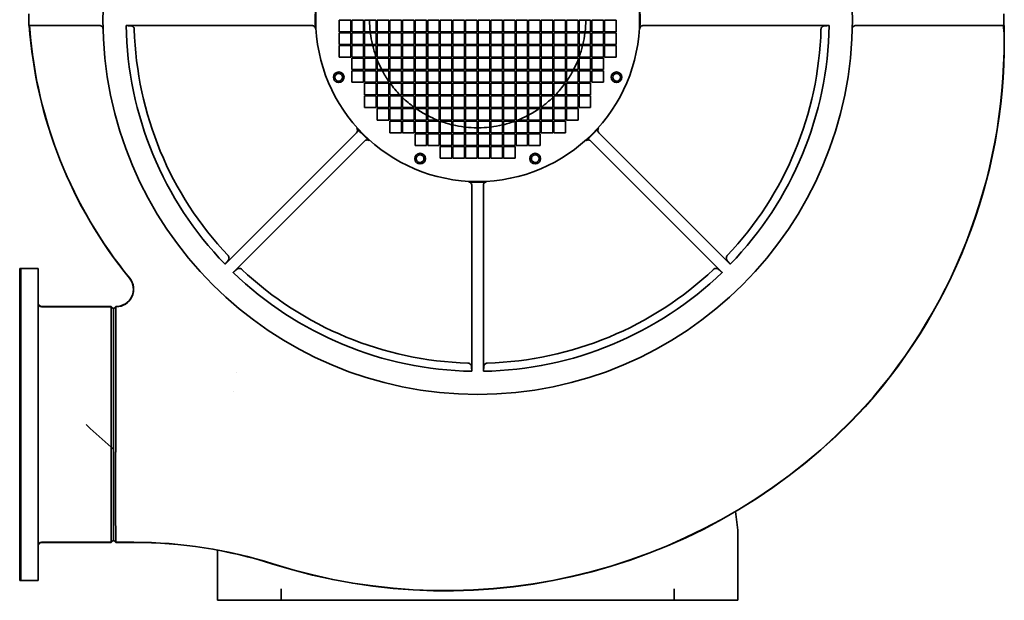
# Model space of a CAD drawing. Header units: millimetres. Extents: x 414 to 1266, y 133 to 1055.
# Tile 1 of 2: x 414 to 1266, y 133 to 635. Entities that reach past the tile are written whole.
import ezdxf

# ---------------------------------------------------------------- set-up
doc = ezdxf.new("R2010")
doc.units = ezdxf.units.MM
doc.header["$LTSCALE"] = 4
doc.layers.add('Krawędzie widoczne(ISO)', color=7, linetype='Continuous', lineweight=35, true_color=0x262659)

msp = doc.modelspace()

# ---------------------------------------------------------------- linework, layer by layer
at = {"layer": 'Krawędzie widoczne(ISO)'}
for p, q in [((422.3, 629.82), (422.3, 639.82)), ((1265.3, 639.82), (1265.3, 629.82)), ((690.6, 634.32), (700.6, 634.32)), ((690.6, 624.32), (690.6, 634.32)), ((700.6, 634.32), (700.6, 624.32)), ((701.6, 624.32), (701.6, 634.32)), ((701.6, 634.32), (711.6, 634.32)), ((711.6, 634.32), (711.6, 624.32)), ((712.6, 624.32), (712.6, 634.32)), ((712.6, 634.32), (722.6, 634.32)), ((722.6, 634.32), (722.6, 624.32)), ((723.5, 634.32), (733.5, 634.32)), ((723.5, 624.32), (723.5, 634.32)), ((733.5, 634.32), (733.5, 624.32)), ((734.4, 634.32), (744.4, 634.32)), ((734.4, 624.32), (734.4, 634.32)), ((744.4, 634.32), (744.4, 624.32)), ((745.3, 634.32), (755.3, 634.32)), ((745.3, 624.32), (745.3, 634.32)), ((755.3, 634.32), (755.3, 624.32)), ((756.2, 624.32), (756.2, 634.32)), ((756.2, 634.32), (766.2, 634.32)), ((766.2, 634.32), (766.2, 624.32)), ((767.1, 634.32), (777.1, 634.32)), ((767.1, 624.32), (767.1, 634.32)), ((777.1, 634.32), (777.1, 624.32)), ((778, 624.32), (778, 634.32)), ((778, 634.32), (788, 634.32)), ((788, 634.32), (788, 624.32)), ((788.9, 634.32), (798.9, 634.32)), ((788.9, 624.32), (788.9, 634.32)), ((798.9, 634.32), (798.9, 624.32)), ((799.8, 634.32), (809.8, 634.32)), ((799.8, 624.32), (799.8, 634.32)), ((809.8, 634.32), (809.8, 624.32)), ((810.8, 624.32), (810.8, 634.32)), ((810.8, 634.32), (820.8, 634.32)), ((820.8, 634.32), (820.8, 624.32)), ((821.7, 624.32), (821.7, 634.32)), ((821.7, 634.32), (831.7, 634.32)), ((831.7, 634.32), (831.7, 624.32)), ((832.6, 624.32), (832.6, 634.32)), ((832.6, 634.32), (842.6, 634.32)), ((842.6, 634.32), (842.6, 624.32)), ((843.5, 624.32), (843.5, 634.32)), ((843.5, 634.32), (853.5, 634.32)), ((853.5, 634.32), (853.5, 624.32)), ((854.4, 624.32), (854.4, 634.32)), ((854.4, 634.32), (864.4, 634.32)), ((864.4, 634.32), (864.4, 624.32)), ((865.3, 624.32), (865.3, 634.32)), ((865.3, 634.32), (875.3, 634.32)), ((875.3, 634.32), (875.3, 624.32)), ((876.2, 624.32), (876.2, 634.32)), ((876.2, 634.32), (886.2, 634.32)), ((886.2, 634.32), (886.2, 624.32)), ((887.1, 624.32), (887.1, 634.32)), ((887.1, 634.32), (897.1, 634.32)), ((897.1, 634.32), (897.1, 624.32)), ((898, 624.32), (898, 634.32)), ((898, 634.32), (908, 634.32)), ((908, 634.32), (908, 624.32)), ((909, 624.32), (909, 634.32)), ((909, 634.32), (919, 634.32)), ((919, 634.32), (919, 624.32)), ((920, 624.32), (920, 634.32)), ((920, 634.32), (930, 634.32)), ((930, 634.32), (930, 624.32)), ((422.3, 629.82), (425.12, 629.82)), ((447.11, 629.82), (425.12, 629.82)), ((447.11, 629.82), (483.4, 629.82)), ((506.35, 629.82), (666.97, 629.82)), ((700.6, 624.32), (690.6, 624.32)), ((690.6, 623.42), (700.6, 623.42)), ((690.6, 613.42), (690.6, 623.42)), ((700.6, 623.42), (700.6, 613.42)), ((711.6, 624.32), (701.6, 624.32)), ((701.6, 613.42), (701.6, 623.42)), ((701.6, 623.42), (711.6, 623.42)), ((711.6, 623.42), (711.6, 613.42)), ((722.6, 624.32), (712.6, 624.32)), ((712.6, 613.42), (712.6, 623.42)), ((712.6, 623.42), (722.6, 623.42)), ((722.6, 623.42), (722.6, 613.42)), ((733.5, 624.32), (723.5, 624.32)), ((723.5, 623.42), (733.5, 623.42)), ((723.5, 613.42), (723.5, 623.42)), ((733.5, 623.42), (733.5, 613.42)), ((744.4, 624.32), (734.4, 624.32)), ((734.4, 613.42), (734.4, 623.42)), ((734.4, 623.42), (744.4, 623.42)), ((744.4, 623.42), (744.4, 613.42)), ((755.3, 624.32), (745.3, 624.32)), ((745.3, 623.42), (755.3, 623.42)), ((745.3, 613.42), (745.3, 623.42)), ((755.3, 623.42), (755.3, 613.42)), ((766.2, 624.32), (756.2, 624.32)), ((756.2, 623.42), (766.2, 623.42)), ((756.2, 613.42), (756.2, 623.42)), ((766.2, 623.42), (766.2, 613.42)), ((777.1, 624.32), (767.1, 624.32)), ((767.1, 623.42), (777.1, 623.42)), ((767.1, 613.42), (767.1, 623.42)), ((777.1, 623.42), (777.1, 613.42)), ((788, 624.32), (778, 624.32)), ((778, 613.42), (778, 623.42)), ((778, 623.42), (788, 623.42)), ((788, 623.42), (788, 613.42)), ((798.9, 624.32), (788.9, 624.32)), ((788.9, 623.42), (798.9, 623.42)), ((788.9, 613.42), (788.9, 623.42)), ((798.9, 623.42), (798.9, 613.42)), ((809.8, 624.32), (799.8, 624.32)), ((799.8, 623.42), (809.8, 623.42)), ((799.8, 613.42), (799.8, 623.42)), ((809.8, 623.42), (809.8, 613.42)), ((820.8, 624.32), (810.8, 624.32)), ((810.8, 613.42), (810.8, 623.42)), ((810.8, 623.42), (820.8, 623.42)), ((820.8, 623.42), (820.8, 613.42)), ((831.7, 624.32), (821.7, 624.32)), ((821.7, 613.42), (821.7, 623.42)), ((821.7, 623.42), (831.7, 623.42)), ((831.7, 623.42), (831.7, 613.42)), ((842.6, 624.32), (832.6, 624.32)), ((832.6, 613.42), (832.6, 623.42)), ((832.6, 623.42), (842.6, 623.42)), ((842.6, 623.42), (842.6, 613.42)), ((853.5, 624.32), (843.5, 624.32)), ((843.5, 613.42), (843.5, 623.42)), ((843.5, 623.42), (853.5, 623.42)), ((853.5, 623.42), (853.5, 613.42)), ((864.4, 624.32), (854.4, 624.32)), ((854.4, 613.42), (854.4, 623.42)), ((854.4, 623.42), (864.4, 623.42)), ((864.4, 623.42), (864.4, 613.42)), ((875.3, 624.32), (865.3, 624.32)), ((865.3, 613.42), (865.3, 623.42)), ((865.3, 623.42), (875.3, 623.42)), ((875.3, 623.42), (875.3, 613.42)), ((886.2, 624.32), (876.2, 624.32)), ((876.2, 613.42), (876.2, 623.42)), ((876.2, 623.42), (886.2, 623.42)), ((886.2, 623.42), (886.2, 613.42)), ((897.1, 624.32), (887.1, 624.32)), ((887.1, 613.42), (887.1, 623.42)), ((887.1, 623.42), (897.1, 623.42)), ((897.1, 623.42), (897.1, 613.42)), ((908, 624.32), (898, 624.32)), ((898, 613.42), (898, 623.42)), ((898, 623.42), (908, 623.42)), ((908, 623.42), (908, 613.42)), ((919, 624.32), (909, 624.32)), ((909, 613.42), (909, 623.42)), ((909, 623.42), (919, 623.42)), ((919, 623.42), (919, 613.42)), ((930, 624.32), (920, 624.32)), ((920, 613.42), (920, 623.42)), ((920, 623.42), (930, 623.42)), ((930, 623.42), (930, 613.42)), ((953.64, 629.82), (1114.26, 629.82)), ((1137.21, 629.82), (1240.5, 629.82)), ((1262.48, 629.82), (1240.5, 629.82)), ((1262.48, 629.82), (1265.02, 629.82)), ((1265.13, 629.82), (1265.13, 626.82)), ((1265.31, 629.82), (1265.13, 629.82)), ((1265.48, 629.82), (1265.31, 629.82)), ((700.6, 613.42), (690.6, 613.42)), ((711.6, 613.42), (701.6, 613.42)), ((722.6, 613.42), (712.6, 613.42)), ((733.5, 613.42), (723.5, 613.42)), ((744.4, 613.42), (734.4, 613.42)), ((755.3, 613.42), (745.3, 613.42)), ((766.2, 613.42), (756.2, 613.42)), ((777.1, 613.42), (767.1, 613.42)), ((788, 613.42), (778, 613.42)), ((798.9, 613.42), (788.9, 613.42)), ((809.8, 613.42), (799.8, 613.42)), ((820.8, 613.42), (810.8, 613.42)), ((831.7, 613.42), (821.7, 613.42)), ((842.6, 613.42), (832.6, 613.42)), ((853.5, 613.42), (843.5, 613.42)), ((864.4, 613.42), (854.4, 613.42)), ((875.3, 613.42), (865.3, 613.42)), ((886.2, 613.42), (876.2, 613.42)), ((897.1, 613.42), (887.1, 613.42)), ((908, 613.42), (898, 613.42)), ((919, 613.42), (909, 613.42)), ((930, 613.42), (920, 613.42)), ((690.6, 612.52), (700.6, 612.52)), ((690.6, 602.52), (690.6, 612.52)), ((700.6, 612.52), (700.6, 602.52)), ((701.6, 602.52), (701.6, 612.52)), ((701.6, 612.52), (711.6, 612.52)), ((711.6, 612.52), (711.6, 602.52)), ((712.6, 602.52), (712.6, 612.52)), ((712.6, 612.52), (722.6, 612.52)), ((722.6, 612.52), (722.6, 602.52)), ((723.5, 602.52), (723.5, 612.52)), ((723.5, 612.52), (733.5, 612.52)), ((733.5, 612.52), (733.5, 602.52)), ((734.4, 602.52), (734.4, 612.52)), ((734.4, 612.52), (744.4, 612.52)), ((744.4, 612.52), (744.4, 602.52)), ((745.3, 602.52), (745.3, 612.52)), ((745.3, 612.52), (755.3, 612.52)), ((755.3, 612.52), (755.3, 602.52)), ((756.2, 612.52), (766.2, 612.52)), ((756.2, 602.52), (756.2, 612.52)), ((766.2, 612.52), (766.2, 602.52)), ((767.1, 612.52), (777.1, 612.52)), ((767.1, 602.52), (767.1, 612.52)), ((777.1, 612.52), (777.1, 602.52)), ((778, 602.52), (778, 612.52)), ((778, 612.52), (788, 612.52)), ((788, 612.52), (788, 602.52)), ((788.9, 612.52), (798.9, 612.52)), ((788.9, 602.52), (788.9, 612.52)), ((798.9, 612.52), (798.9, 602.52)), ((799.8, 612.52), (809.8, 612.52)), ((799.8, 602.52), (799.8, 612.52)), ((809.8, 612.52), (809.8, 602.52)), ((810.8, 602.52), (810.8, 612.52)), ((810.8, 612.52), (820.8, 612.52)), ((820.8, 612.52), (820.8, 602.52)), ((821.7, 612.52), (831.7, 612.52)), ((821.7, 602.52), (821.7, 612.52)), ((831.7, 612.52), (831.7, 602.52)), ((832.6, 612.52), (842.6, 612.52)), ((832.6, 602.52), (832.6, 612.52)), ((842.6, 612.52), (842.6, 602.52)), ((843.5, 612.52), (853.5, 612.52)), ((843.5, 602.52), (843.5, 612.52)), ((853.5, 612.52), (853.5, 602.52)), ((854.4, 602.52), (854.4, 612.52)), ((854.4, 612.52), (864.4, 612.52)), ((864.4, 612.52), (864.4, 602.52)), ((865.3, 602.52), (865.3, 612.52)), ((865.3, 612.52), (875.3, 612.52)), ((875.3, 612.52), (875.3, 602.52)), ((876.2, 602.52), (876.2, 612.52)), ((876.2, 612.52), (886.2, 612.52)), ((886.2, 612.52), (886.2, 602.52)), ((887.1, 602.52), (887.1, 612.52)), ((887.1, 612.52), (897.1, 612.52)), ((897.1, 612.52), (897.1, 602.52)), ((898, 612.52), (908, 612.52)), ((898, 602.52), (898, 612.52)), ((908, 612.52), (908, 602.52)), ((909, 602.52), (909, 612.52)), ((909, 612.52), (919, 612.52)), ((919, 612.52), (919, 602.52)), ((920, 602.52), (920, 612.52)), ((920, 612.52), (930, 612.52)), ((930, 612.52), (930, 602.52)), ((700.6, 602.52), (690.6, 602.52)), ((711.6, 602.52), (701.6, 602.52)), ((701.6, 591.62), (701.6, 601.62)), ((701.6, 601.62), (711.6, 601.62)), ((711.6, 601.62), (711.6, 591.62)), ((722.6, 602.52), (712.6, 602.52)), ((712.6, 591.62), (712.6, 601.62)), ((712.6, 601.62), (722.6, 601.62)), ((722.6, 601.62), (722.6, 591.62)), ((733.5, 602.52), (723.5, 602.52)), ((723.5, 591.62), (723.5, 601.62)), ((723.5, 601.62), (733.5, 601.62)), ((733.5, 601.62), (733.5, 591.62)), ((744.4, 602.52), (734.4, 602.52)), ((734.4, 591.62), (734.4, 601.62)), ((734.4, 601.62), (744.4, 601.62)), ((744.4, 601.62), (744.4, 591.62)), ((755.3, 602.52), (745.3, 602.52)), ((745.3, 601.62), (755.3, 601.62)), ((745.3, 591.62), (745.3, 601.62)), ((755.3, 601.62), (755.3, 591.62)), ((766.2, 602.52), (756.2, 602.52)), ((756.2, 601.62), (766.2, 601.62)), ((756.2, 591.62), (756.2, 601.62)), ((766.2, 601.62), (766.2, 591.62)), ((777.1, 602.52), (767.1, 602.52)), ((767.1, 601.62), (777.1, 601.62)), ((767.1, 591.62), (767.1, 601.62)), ((777.1, 601.62), (777.1, 591.62)), ((788, 602.52), (778, 602.52)), ((778, 591.62), (778, 601.62)), ((778, 601.62), (788, 601.62)), ((788, 601.62), (788, 591.62)), ((798.9, 602.52), (788.9, 602.52)), ((788.9, 601.62), (798.9, 601.62)), ((788.9, 591.62), (788.9, 601.62)), ((798.9, 601.62), (798.9, 591.62)), ((809.8, 602.52), (799.8, 602.52)), ((799.8, 601.62), (809.8, 601.62)), ((799.8, 591.62), (799.8, 601.62)), ((809.8, 601.62), (809.8, 591.62)), ((820.8, 602.52), (810.8, 602.52)), ((810.8, 591.62), (810.8, 601.62)), ((810.8, 601.62), (820.8, 601.62)), ((820.8, 601.62), (820.8, 591.62)), ((831.7, 602.52), (821.7, 602.52)), ((821.7, 591.62), (821.7, 601.62)), ((821.7, 601.62), (831.7, 601.62)), ((831.7, 601.62), (831.7, 591.62)), ((842.6, 602.52), (832.6, 602.52)), ((832.6, 591.62), (832.6, 601.62)), ((832.6, 601.62), (842.6, 601.62)), ((842.6, 601.62), (842.6, 591.62)), ((853.5, 602.52), (843.5, 602.52)), ((843.5, 591.62), (843.5, 601.62)), ((843.5, 601.62), (853.5, 601.62)), ((853.5, 601.62), (853.5, 591.62)), ((864.4, 602.52), (854.4, 602.52)), ((854.4, 591.62), (854.4, 601.62)), ((854.4, 601.62), (864.4, 601.62)), ((864.4, 601.62), (864.4, 591.62)), ((875.3, 602.52), (865.3, 602.52)), ((865.3, 591.62), (865.3, 601.62)), ((865.3, 601.62), (875.3, 601.62)), ((875.3, 601.62), (875.3, 591.62)), ((886.2, 602.52), (876.2, 602.52)), ((876.2, 591.62), (876.2, 601.62)), ((876.2, 601.62), (886.2, 601.62)), ((886.2, 601.62), (886.2, 591.62)), ((897.1, 602.52), (887.1, 602.52)), ((887.1, 591.62), (887.1, 601.62)), ((887.1, 601.62), (897.1, 601.62)), ((897.1, 601.62), (897.1, 591.62)), ((908, 602.52), (898, 602.52)), ((898, 591.62), (898, 601.62)), ((898, 601.62), (908, 601.62)), ((908, 601.62), (908, 591.62)), ((919, 602.52), (909, 602.52)), ((909, 591.62), (909, 601.62)), ((909, 601.62), (919, 601.62)), ((919, 601.62), (919, 591.62)), ((930, 602.52), (920, 602.52)), ((711.6, 591.62), (701.6, 591.62)), ((701.6, 580.72), (701.6, 590.72)), ((701.6, 590.72), (711.6, 590.72)), ((711.6, 590.72), (711.6, 580.72)), ((722.6, 591.62), (712.6, 591.62)), ((712.6, 590.72), (722.6, 590.72)), ((712.6, 580.72), (712.6, 590.72)), ((722.6, 590.72), (722.6, 580.72)), ((733.5, 591.62), (723.5, 591.62)), ((723.5, 580.72), (723.5, 590.72)), ((723.5, 590.72), (733.5, 590.72)), ((733.5, 590.72), (733.5, 580.72)), ((744.4, 591.62), (734.4, 591.62)), ((734.4, 580.72), (734.4, 590.72)), ((734.4, 590.72), (744.4, 590.72)), ((744.4, 590.72), (744.4, 580.72)), ((755.3, 591.62), (745.3, 591.62)), ((745.3, 590.72), (755.3, 590.72)), ((745.3, 580.72), (745.3, 590.72)), ((755.3, 590.72), (755.3, 580.72)), ((766.2, 591.62), (756.2, 591.62)), ((756.2, 580.72), (756.2, 590.72)), ((756.2, 590.72), (766.2, 590.72)), ((766.2, 590.72), (766.2, 580.72)), ((777.1, 591.62), (767.1, 591.62)), ((767.1, 590.72), (777.1, 590.72)), ((767.1, 580.72), (767.1, 590.72)), ((777.1, 590.72), (777.1, 580.72)), ((788, 591.62), (778, 591.62)), ((778, 590.72), (788, 590.72)), ((778, 580.72), (778, 590.72)), ((788, 590.72), (788, 580.72)), ((798.9, 591.62), (788.9, 591.62)), ((788.9, 590.72), (798.9, 590.72)), ((788.9, 580.72), (788.9, 590.72)), ((798.9, 590.72), (798.9, 580.72)), ((809.8, 591.62), (799.8, 591.62)), ((799.8, 590.72), (809.8, 590.72)), ((799.8, 580.72), (799.8, 590.72)), ((809.8, 590.72), (809.8, 580.72)), ((820.8, 591.62), (810.8, 591.62)), ((810.8, 580.72), (810.8, 590.72)), ((810.8, 590.72), (820.8, 590.72)), ((820.8, 590.72), (820.8, 580.72)), ((831.7, 591.62), (821.7, 591.62)), ((821.7, 580.72), (821.7, 590.72)), ((821.7, 590.72), (831.7, 590.72)), ((831.7, 590.72), (831.7, 580.72)), ((842.6, 591.62), (832.6, 591.62)), ((832.6, 580.72), (832.6, 590.72)), ((832.6, 590.72), (842.6, 590.72)), ((842.6, 590.72), (842.6, 580.72)), ((853.5, 591.62), (843.5, 591.62)), ((843.5, 580.72), (843.5, 590.72)), ((843.5, 590.72), (853.5, 590.72)), ((853.5, 590.72), (853.5, 580.72)), ((864.4, 591.62), (854.4, 591.62)), ((854.4, 590.72), (864.4, 590.72)), ((854.4, 580.72), (854.4, 590.72)), ((864.4, 590.72), (864.4, 580.72)), ((875.3, 591.62), (865.3, 591.62)), ((865.3, 590.72), (875.3, 590.72)), ((865.3, 580.72), (865.3, 590.72)), ((875.3, 590.72), (875.3, 580.72)), ((886.2, 591.62), (876.2, 591.62)), ((876.2, 580.72), (876.2, 590.72)), ((876.2, 590.72), (886.2, 590.72)), ((886.2, 590.72), (886.2, 580.72)), ((897.1, 591.62), (887.1, 591.62)), ((887.1, 580.72), (887.1, 590.72)), ((887.1, 590.72), (897.1, 590.72)), ((897.1, 590.72), (897.1, 580.72)), ((908, 591.62), (898, 591.62)), ((898, 580.72), (898, 590.72)), ((898, 590.72), (908, 590.72)), ((908, 590.72), (908, 580.72)), ((919, 591.62), (909, 591.62)), ((909, 580.72), (909, 590.72)), ((909, 590.72), (919, 590.72)), ((919, 590.72), (919, 580.72)), ((711.6, 580.72), (701.6, 580.72)), ((722.6, 580.72), (712.6, 580.72)), ((712.6, 579.82), (722.6, 579.82)), ((712.6, 569.82), (712.6, 579.82)), ((722.6, 579.82), (722.6, 569.82)), ((733.5, 580.72), (723.5, 580.72)), ((723.5, 569.82), (723.5, 579.82)), ((723.5, 579.82), (733.5, 579.82)), ((733.5, 579.82), (733.5, 569.82)), ((744.4, 580.72), (734.4, 580.72)), ((734.4, 579.82), (744.4, 579.82)), ((734.4, 569.82), (734.4, 579.82)), ((744.4, 579.82), (744.4, 569.82)), ((755.3, 580.72), (745.3, 580.72)), ((745.3, 579.82), (755.3, 579.82)), ((745.3, 569.82), (745.3, 579.82)), ((755.3, 579.82), (755.3, 569.82)), ((766.2, 580.72), (756.2, 580.72)), ((756.2, 569.82), (756.2, 579.82)), ((756.2, 579.82), (766.2, 579.82)), ((766.2, 579.82), (766.2, 569.82)), ((777.1, 580.72), (767.1, 580.72)), ((767.1, 579.82), (777.1, 579.82)), ((767.1, 569.82), (767.1, 579.82)), ((777.1, 579.82), (777.1, 569.82)), ((788, 580.72), (778, 580.72)), ((778, 579.82), (788, 579.82)), ((778, 569.82), (778, 579.82)), ((788, 579.82), (788, 569.82)), ((798.9, 580.72), (788.9, 580.72)), ((788.9, 579.82), (798.9, 579.82)), ((788.9, 569.82), (788.9, 579.82)), ((798.9, 579.82), (798.9, 569.82)), ((809.8, 580.72), (799.8, 580.72)), ((799.8, 579.82), (809.8, 579.82)), ((799.8, 569.82), (799.8, 579.82)), ((809.8, 579.82), (809.8, 569.82)), ((820.8, 580.72), (810.8, 580.72)), ((810.8, 569.82), (810.8, 579.82)), ((810.8, 579.82), (820.8, 579.82)), ((820.8, 579.82), (820.8, 569.82)), ((831.7, 580.72), (821.7, 580.72)), ((821.7, 569.82), (821.7, 579.82)), ((821.7, 579.82), (831.7, 579.82)), ((831.7, 579.82), (831.7, 569.82)), ((842.6, 580.72), (832.6, 580.72)), ((832.6, 579.82), (842.6, 579.82)), ((832.6, 569.82), (832.6, 579.82)), ((842.6, 579.82), (842.6, 569.82)), ((853.5, 580.72), (843.5, 580.72)), ((843.5, 569.82), (843.5, 579.82)), ((843.5, 579.82), (853.5, 579.82)), ((853.5, 579.82), (853.5, 569.82)), ((864.4, 580.72), (854.4, 580.72)), ((854.4, 569.82), (854.4, 579.82)), ((854.4, 579.82), (864.4, 579.82)), ((864.4, 579.82), (864.4, 569.82)), ((875.3, 580.72), (865.3, 580.72)), ((865.3, 569.82), (865.3, 579.82)), ((865.3, 579.82), (875.3, 579.82)), ((875.3, 579.82), (875.3, 569.82)), ((886.2, 580.72), (876.2, 580.72)), ((876.2, 569.82), (876.2, 579.82)), ((876.2, 579.82), (886.2, 579.82)), ((886.2, 579.82), (886.2, 569.82)), ((897.1, 580.72), (887.1, 580.72)), ((887.1, 579.82), (897.1, 579.82)), ((887.1, 569.82), (887.1, 579.82)), ((897.1, 579.82), (897.1, 569.82)), ((908, 580.72), (898, 580.72)), ((898, 569.82), (898, 579.82)), ((898, 579.82), (908, 579.82)), ((908, 579.82), (908, 569.82)), ((919, 580.72), (909, 580.72)), ((722.6, 569.82), (712.6, 569.82)), ((712.6, 558.92), (712.6, 568.92)), ((712.6, 568.92), (722.6, 568.92)), ((722.6, 568.92), (722.6, 558.92)), ((733.5, 569.82), (723.5, 569.82)), ((723.5, 568.92), (733.5, 568.92)), ((723.5, 558.92), (723.5, 568.92)), ((733.5, 568.92), (733.5, 558.92)), ((744.4, 569.82), (734.4, 569.82)), ((734.4, 558.92), (734.4, 568.92)), ((734.4, 568.92), (744.4, 568.92)), ((744.4, 568.92), (744.4, 558.92)), ((755.3, 569.82), (745.3, 569.82)), ((745.3, 568.92), (755.3, 568.92)), ((745.3, 558.92), (745.3, 568.92)), ((755.3, 568.92), (755.3, 558.92)), ((766.2, 569.82), (756.2, 569.82)), ((756.2, 568.92), (766.2, 568.92)), ((756.2, 558.92), (756.2, 568.92)), ((766.2, 568.92), (766.2, 558.92)), ((777.1, 569.82), (767.1, 569.82)), ((767.1, 568.92), (777.1, 568.92)), ((767.1, 558.92), (767.1, 568.92)), ((777.1, 568.92), (777.1, 558.92)), ((788, 569.82), (778, 569.82)), ((778, 568.92), (788, 568.92)), ((778, 558.92), (778, 568.92)), ((788, 568.92), (788, 558.92)), ((798.9, 569.82), (788.9, 569.82)), ((788.9, 568.92), (798.9, 568.92)), ((788.9, 558.92), (788.9, 568.92)), ((798.9, 568.92), (798.9, 558.92)), ((809.8, 569.82), (799.8, 569.82)), ((799.8, 568.92), (809.8, 568.92)), ((799.8, 558.92), (799.8, 568.92)), ((809.8, 568.92), (809.8, 558.92)), ((820.8, 569.82), (810.8, 569.82)), ((810.8, 558.92), (810.8, 568.92)), ((810.8, 568.92), (820.8, 568.92)), ((820.8, 568.92), (820.8, 558.92)), ((831.7, 569.82), (821.7, 569.82)), ((821.7, 568.92), (831.7, 568.92)), ((821.7, 558.92), (821.7, 568.92)), ((831.7, 568.92), (831.7, 558.92)), ((842.6, 569.82), (832.6, 569.82)), ((832.6, 568.92), (842.6, 568.92)), ((832.6, 558.92), (832.6, 568.92)), ((842.6, 568.92), (842.6, 558.92)), ((853.5, 569.82), (843.5, 569.82)), ((843.5, 558.92), (843.5, 568.92)), ((843.5, 568.92), (853.5, 568.92)), ((853.5, 568.92), (853.5, 558.92)), ((864.4, 569.82), (854.4, 569.82)), ((854.4, 568.92), (864.4, 568.92)), ((854.4, 558.92), (854.4, 568.92)), ((864.4, 568.92), (864.4, 558.92)), ((875.3, 569.82), (865.3, 569.82)), ((865.3, 558.92), (865.3, 568.92)), ((865.3, 568.92), (875.3, 568.92)), ((875.3, 568.92), (875.3, 558.92)), ((886.2, 569.82), (876.2, 569.82)), ((876.2, 558.92), (876.2, 568.92)), ((876.2, 568.92), (886.2, 568.92)), ((886.2, 568.92), (886.2, 558.92)), ((897.1, 569.82), (887.1, 569.82)), ((887.1, 558.92), (887.1, 568.92)), ((887.1, 568.92), (897.1, 568.92)), ((897.1, 568.92), (897.1, 558.92)), ((908, 569.82), (898, 569.82)), ((898, 558.92), (898, 568.92)), ((898, 568.92), (908, 568.92)), ((908, 568.92), (908, 558.92)), ((722.6, 558.92), (712.6, 558.92)), ((733.5, 558.92), (723.5, 558.92)), ((723.5, 558.02), (733.5, 558.02)), ((723.5, 548.02), (723.5, 558.02)), ((733.5, 558.02), (733.5, 548.02)), ((744.4, 558.92), (734.4, 558.92)), ((734.4, 548.02), (734.4, 558.02)), ((734.4, 558.02), (744.4, 558.02)), ((744.4, 558.02), (744.4, 548.02)), ((755.3, 558.92), (745.3, 558.92)), ((745.3, 548.02), (745.3, 558.02)), ((745.3, 558.02), (755.3, 558.02)), ((755.3, 558.02), (755.3, 548.02)), ((766.2, 558.92), (756.2, 558.92)), ((756.2, 558.02), (766.2, 558.02)), ((756.2, 548.02), (756.2, 558.02)), ((766.2, 558.02), (766.2, 548.02)), ((777.1, 558.92), (767.1, 558.92)), ((767.1, 558.02), (777.1, 558.02)), ((767.1, 548.02), (767.1, 558.02)), ((777.1, 558.02), (777.1, 548.02)), ((788, 558.92), (778, 558.92)), ((778, 548.02), (778, 558.02)), ((778, 558.02), (788, 558.02)), ((788, 558.02), (788, 548.02)), ((798.9, 558.92), (788.9, 558.92)), ((788.9, 558.02), (798.9, 558.02)), ((788.9, 548.02), (788.9, 558.02)), ((798.9, 558.02), (798.9, 548.02)), ((809.8, 558.92), (799.8, 558.92)), ((799.8, 558.02), (809.8, 558.02)), ((799.8, 548.02), (799.8, 558.02)), ((809.8, 558.02), (809.8, 548.02)), ((820.8, 558.92), (810.8, 558.92)), ((810.8, 548.02), (810.8, 558.02)), ((810.8, 558.02), (820.8, 558.02)), ((820.8, 558.02), (820.8, 548.02)), ((831.7, 558.92), (821.7, 558.92)), ((821.7, 548.02), (821.7, 558.02)), ((821.7, 558.02), (831.7, 558.02)), ((831.7, 558.02), (831.7, 548.02)), ((842.6, 558.92), (832.6, 558.92)), ((832.6, 558.02), (842.6, 558.02)), ((832.6, 548.02), (832.6, 558.02)), ((842.6, 558.02), (842.6, 548.02)), ((853.5, 558.92), (843.5, 558.92)), ((843.5, 548.02), (843.5, 558.02)), ((843.5, 558.02), (853.5, 558.02)), ((853.5, 558.02), (853.5, 548.02)), ((864.4, 558.92), (854.4, 558.92)), ((854.4, 548.02), (854.4, 558.02)), ((854.4, 558.02), (864.4, 558.02)), ((864.4, 558.02), (864.4, 548.02)), ((875.3, 558.92), (865.3, 558.92)), ((865.3, 548.02), (865.3, 558.02)), ((865.3, 558.02), (875.3, 558.02)), ((875.3, 558.02), (875.3, 548.02)), ((886.2, 558.92), (876.2, 558.92)), ((876.2, 548.02), (876.2, 558.02)), ((876.2, 558.02), (886.2, 558.02)), ((886.2, 558.02), (886.2, 548.02)), ((897.1, 558.92), (887.1, 558.92)), ((887.1, 548.02), (887.1, 558.02)), ((887.1, 558.02), (897.1, 558.02)), ((897.1, 558.02), (897.1, 548.02)), ((908, 558.92), (898, 558.92)), ((733.5, 548.02), (723.5, 548.02)), ((744.4, 548.02), (734.4, 548.02)), ((734.4, 537.12), (734.4, 547.12)), ((734.4, 547.12), (744.4, 547.12)), ((744.4, 547.12), (744.4, 537.12)), ((755.3, 548.02), (745.3, 548.02)), ((745.3, 537.12), (745.3, 547.12)), ((745.3, 547.12), (755.3, 547.12)), ((755.3, 547.12), (755.3, 537.12)), ((766.2, 548.02), (756.2, 548.02)), ((756.2, 547.12), (766.2, 547.12)), ((756.2, 537.12), (756.2, 547.12)), ((766.2, 547.12), (766.2, 537.12)), ((777.1, 548.02), (767.1, 548.02)), ((767.1, 547.12), (777.1, 547.12)), ((767.1, 537.12), (767.1, 547.12)), ((777.1, 547.12), (777.1, 537.12)), ((788, 548.02), (778, 548.02)), ((778, 537.12), (778, 547.12)), ((778, 547.12), (788, 547.12)), ((788, 547.12), (788, 537.12)), ((798.9, 548.02), (788.9, 548.02)), ((788.9, 547.12), (798.9, 547.12)), ((788.9, 537.12), (788.9, 547.12)), ((798.9, 547.12), (798.9, 537.12)), ((809.8, 548.02), (799.8, 548.02)), ((799.8, 547.12), (809.8, 547.12)), ((799.8, 537.12), (799.8, 547.12)), ((809.8, 547.12), (809.8, 537.12)), ((820.8, 548.02), (810.8, 548.02)), ((810.8, 537.12), (810.8, 547.12)), ((810.8, 547.12), (820.8, 547.12)), ((820.8, 547.12), (820.8, 537.12)), ((831.7, 548.02), (821.7, 548.02)), ((821.7, 537.12), (821.7, 547.12)), ((821.7, 547.12), (831.7, 547.12)), ((831.7, 547.12), (831.7, 537.12)), ((842.6, 548.02), (832.6, 548.02)), ((832.6, 547.12), (842.6, 547.12)), ((832.6, 537.12), (832.6, 547.12)), ((842.6, 547.12), (842.6, 537.12)), ((853.5, 548.02), (843.5, 548.02)), ((843.5, 547.12), (853.5, 547.12)), ((843.5, 537.12), (843.5, 547.12)), ((853.5, 547.12), (853.5, 537.12)), ((864.4, 548.02), (854.4, 548.02)), ((854.4, 537.12), (854.4, 547.12)), ((854.4, 547.12), (864.4, 547.12)), ((864.4, 547.12), (864.4, 537.12)), ((875.3, 548.02), (865.3, 548.02)), ((865.3, 537.12), (865.3, 547.12)), ((865.3, 547.12), (875.3, 547.12)), ((875.3, 547.12), (875.3, 537.12)), ((886.2, 548.02), (876.2, 548.02)), ((876.2, 537.12), (876.2, 547.12)), ((876.2, 547.12), (886.2, 547.12)), ((886.2, 547.12), (886.2, 537.12)), ((897.1, 548.02), (887.1, 548.02)), ((705.42, 537), (591.84, 423.42)), ((744.4, 537.12), (734.4, 537.12)), ((755.3, 537.12), (745.3, 537.12)), ((766.2, 537.12), (756.2, 537.12)), ((777.1, 537.12), (767.1, 537.12)), ((788, 537.12), (778, 537.12)), ((798.9, 537.12), (788.9, 537.12)), ((809.8, 537.12), (799.8, 537.12)), ((820.8, 537.12), (810.8, 537.12)), ((831.7, 537.12), (821.7, 537.12)), ((842.6, 537.12), (832.6, 537.12)), ((853.5, 537.12), (843.5, 537.12)), ((864.4, 537.12), (854.4, 537.12)), ((875.3, 537.12), (865.3, 537.12)), ((886.2, 537.12), (876.2, 537.12)), ((1028.77, 423.42), (915.19, 537)), ((598.91, 416.35), (712.49, 529.93)), ((756.2, 536.12), (766.2, 536.12)), ((756.2, 526.12), (756.2, 536.12)), ((766.2, 536.12), (766.2, 526.12)), ((767.1, 536.12), (777.1, 536.12)), ((767.1, 526.12), (767.1, 536.12)), ((777.1, 536.12), (777.1, 526.12)), ((778, 536.12), (788, 536.12)), ((778, 526.12), (778, 536.12)), ((788, 536.12), (788, 526.12)), ((788.9, 536.12), (798.9, 536.12)), ((788.9, 526.12), (788.9, 536.12)), ((798.9, 536.12), (798.9, 526.12)), ((799.8, 526.12), (799.8, 536.12)), ((799.8, 536.12), (809.8, 536.12)), ((809.8, 536.12), (809.8, 526.12)), ((810.8, 536.12), (820.8, 536.12)), ((810.8, 526.12), (810.8, 536.12)), ((820.8, 536.12), (820.8, 526.12)), ((821.7, 536.12), (831.7, 536.12)), ((821.7, 526.12), (821.7, 536.12)), ((831.7, 536.12), (831.7, 526.12)), ((832.6, 536.12), (842.6, 536.12)), ((832.6, 526.12), (832.6, 536.12)), ((842.6, 536.12), (842.6, 526.12)), ((843.5, 536.12), (853.5, 536.12)), ((843.5, 526.12), (843.5, 536.12)), ((853.5, 536.12), (853.5, 526.12)), ((854.4, 536.12), (864.4, 536.12)), ((854.4, 526.12), (854.4, 536.12)), ((864.4, 536.12), (864.4, 526.12)), ((908.12, 529.93), (1021.7, 416.35)), ((766.2, 526.12), (756.2, 526.12)), ((777.1, 526.12), (767.1, 526.12)), ((788, 526.12), (778, 526.12)), ((778, 525.12), (788, 525.12)), ((778, 515.12), (778, 525.12)), ((788, 525.12), (788, 515.12)), ((798.9, 526.12), (788.9, 526.12)), ((788.9, 525.12), (798.9, 525.12)), ((788.9, 515.12), (788.9, 525.12)), ((798.9, 525.12), (798.9, 515.12)), ((809.8, 526.12), (799.8, 526.12)), ((799.8, 515.12), (799.8, 525.12)), ((799.8, 525.12), (809.8, 525.12)), ((809.8, 525.12), (809.8, 515.12)), ((820.8, 526.12), (810.8, 526.12)), ((810.8, 515.12), (810.8, 525.12)), ((810.8, 525.12), (820.8, 525.12)), ((820.8, 525.12), (820.8, 515.12)), ((831.7, 526.12), (821.7, 526.12)), ((821.7, 515.12), (821.7, 525.12)), ((821.7, 525.12), (831.7, 525.12)), ((831.7, 525.12), (831.7, 515.12)), ((842.6, 526.12), (832.6, 526.12)), ((832.6, 515.12), (832.6, 525.12)), ((832.6, 525.12), (842.6, 525.12)), ((842.6, 525.12), (842.6, 515.12)), ((853.5, 526.12), (843.5, 526.12)), ((864.4, 526.12), (854.4, 526.12)), ((788, 515.12), (778, 515.12)), ((798.9, 515.12), (788.9, 515.12)), ((809.8, 515.12), (799.8, 515.12)), ((820.8, 515.12), (810.8, 515.12)), ((831.7, 515.12), (821.7, 515.12)), ((842.6, 515.12), (832.6, 515.12)), ((805.3, 491.49), (805.3, 330.86)), ((815.3, 330.86), (815.3, 491.49)), ((414.3, 149.82), (414.3, 419.82)), ((415.3, 419.82), (414.3, 419.82)), ((415.3, 419.82), (415.3, 149.82)), ((415.3, 419.72), (415.4, 419.82)), ((415.4, 419.82), (415.4, 149.82)), ((430.3, 419.82), (415.4, 419.82)), ((430.3, 149.82), (430.3, 419.82)), ((493.3, 386.82), (433.3, 386.82)), ((493.3, 386.65), (433.3, 386.65)), ((493.3, 386.82), (493.3, 386.65)), ((495.3, 384.82), (493.3, 386.82)), ((493.3, 386.65), (495.3, 384.71)), ((493.3, 386.65), (493.3, 384.5)), ((493.3, 384.5), (493.3, 381.51)), ((495.3, 384.82), (497.3, 386.82)), ((495.3, 384.71), (497.3, 386.65)), ((495.3, 384.82), (495.3, 384.71)), ((495.3, 384.71), (495.3, 384.5)), ((495.3, 384.5), (495.3, 379.52)), ((497.3, 386.65), (497.3, 386.82)), ((497.67, 386.82), (497.3, 386.82)), ((497.67, 386.65), (497.3, 386.65)), ((497.3, 384.5), (497.3, 386.65)), ((497.3, 381.51), (497.3, 384.5)), ((493.3, 284.82), (493.3, 381.51)), ((495.3, 284.82), (495.3, 379.52)), ((497.3, 381.51), (497.3, 284.82)), ((601.59, 330.07), (601.59, 330.07)), ((599.55, 312.93), (599.55, 312.93)), ((493.3, 284.82), (493.3, 265.2)), ((495.3, 284.82), (495.3, 265.18)), ((497.3, 265.18), (497.3, 284.82)), ((495.3, 263.61), (495.3, 265.18)), ((495.3, 249.17), (495.3, 237.38)), ((495.3, 227.14), (495.3, 237.38)), ((495.3, 227.14), (495.3, 223.64)), ((495.3, 216.45), (495.3, 223.64)), ((495.3, 216.45), (495.3, 213.3)), ((495.3, 210.58), (495.3, 213.3)), ((495.3, 210.58), (495.3, 202.3)), ((1035.23, 193.41), (1033.32, 209.58)), ((495.3, 197.7), (495.3, 202.3)), ((495.3, 197.7), (495.3, 191.94)), ((493.3, 188.13), (493.3, 189.8)), ((493.3, 188.13), (493.3, 185.14)), ((495.3, 191.94), (495.3, 191.8)), ((495.3, 191.8), (495.3, 191.76)), ((495.3, 191.59), (495.3, 191.76)), ((495.3, 190.13), (495.3, 191.59)), ((495.3, 190.13), (495.3, 185.14)), ((497.3, 189.63), (497.3, 188.13)), ((497.3, 185.14), (497.3, 188.13)), ((1035.3, 132.82), (1035.3, 192.23)), ((433.3, 183), (493.3, 183)), ((433.3, 182.82), (493.3, 182.82)), ((493.3, 185.14), (493.3, 183)), ((495.3, 184.93), (493.3, 183)), ((495.3, 184.82), (493.3, 182.82)), ((493.3, 183), (493.3, 182.82)), ((495.3, 185.14), (495.3, 184.93)), ((495.3, 184.93), (495.3, 184.82)), ((497.3, 183), (495.3, 184.93)), ((495.3, 184.82), (497.3, 182.82)), ((497.3, 183), (497.3, 185.14)), ((497.3, 182.82), (497.3, 183)), ((497.3, 183), (513.08, 183)), ((497.3, 182.82), (513.08, 182.82)), ((585.3, 176.19), (585.3, 132.82)), ((415.3, 149.82), (414.3, 149.82)), ((415.3, 149.92), (415.4, 149.82)), ((430.3, 149.82), (415.4, 149.82)), ((640.3, 132.82), (640.3, 142.82)), ((980.3, 142.82), (980.3, 132.82)), ((585.3, 132.82), (640.3, 132.82)), ((980.3, 132.82), (640.3, 132.82)), ((980.3, 132.82), (1035.3, 132.82))]:
    msp.add_line(p, q, dxfattribs=at)
for centre, radius in [((810.3, 634.82), 324), ((810.3, 634.82), 140), ((690.2, 585.07), 4.6), ((690.2, 585.07), 3.32), ((930.41, 585.07), 4.6), ((930.41, 585.07), 3.32), ((760.56, 514.72), 4.6), ((760.56, 514.72), 3.32), ((860.05, 514.72), 4.6), ((860.05, 514.72), 3.32)]:
    msp.add_circle(centre, radius, dxfattribs=at)
for centre, radius, start, end in [((810.3, 634.82), 140.46, 176.82713, 183.17287), ((810.3, 634.82), 140.46, 356.82713, 3.17287), ((810.3, 634.82), 93.5, 180.3064, 186.44789), ((810.3, 634.82), 93.5, 353.55211, 359.6936), ((809.67, 656.9), 388, 184.00225, 219.26845), ((809.67, 656.9), 387.83, 184.44847, 219.26845), ((810.3, 634.82), 304, 180.94241, 224.05759), ((810.3, 634.82), 297, 181.61326, 223.38674), ((810.3, 634.82), 93.5, 187.00322, 193.23097), ((810.3, 634.82), 93.5, 346.76903, 352.99678), ((810.3, 634.82), 297, 316.61326, 358.38674), ((810.3, 634.82), 304, 315.94241, 359.05759), ((792.2, 615.66), 473.33, 318.21992, 1.71395), ((792.2, 615.66), 473.5, 318.21976, 1.71332), ((810.3, 634.82), 93.5, 193.79818, 200.20955), ((810.3, 634.82), 93.5, 339.79045, 346.20182), ((810.3, 634.82), 93.5, 201.82214, 207.51831), ((810.3, 634.82), 93.5, 332.48169, 338.17786), ((810.3, 634.82), 93.5, 208.14196, 214.77578), ((810.3, 634.82), 93.5, 325.22422, 331.85804), ((810.3, 634.82), 93.5, 216.03188, 224.04213), ((810.3, 634.82), 93.5, 315.95787, 323.96812), ((810.3, 634.82), 93.5, 224.81443, 225.18557), ((810.3, 634.82), 93.5, 225.95787, 233.96812), ((810.3, 634.82), 93.5, 306.03188, 314.04213), ((810.3, 634.82), 93.5, 314.81443, 315.18557), ((810.3, 634.82), 93.5, 235.22422, 241.85804), ((810.3, 634.82), 93.5, 298.14196, 304.77578), ((810.3, 634.82), 93.5, 242.48169, 248.17786), ((810.3, 634.82), 93.5, 249.79045, 256.20182), ((810.3, 634.82), 93.5, 283.79818, 290.20955), ((810.3, 634.82), 93.5, 291.82214, 297.51831), ((810.3, 634.82), 140.46, 221.82713, 228.17287), ((810.3, 634.82), 93.5, 256.76903, 262.99678), ((810.3, 634.82), 93.5, 263.55211, 269.6936), ((810.3, 634.82), 93.5, 270.3064, 276.44789), ((810.3, 634.82), 93.5, 277.00322, 283.23097), ((810.3, 634.82), 140.46, 311.82713, 318.17287), ((810.3, 634.82), 140.46, 266.82713, 273.17287), ((810.3, 634.82), 297, 226.61326, 268.38674), ((810.3, 634.82), 297, 271.61326, 313.38674), ((497.67, 401.82), 15.17, 270, 39.26845), ((497.67, 401.82), 15, 270, 39.26845), ((810.3, 634.82), 304, 225.94241, 269.05759), ((810.3, 634.82), 304, 270.94241, 314.05759), ((782.53, 634.03), 493, 252.36717, 317.37674), ((782.53, 634.03), 492.83, 252.36717, 317.37659), ((1025.3, 192.23), 10, 0, 6.76617), ((513.08, -213.68), 396.67, 72.36717, 90), ((513.08, -213.68), 396.5, 72.36717, 90)]:
    msp.add_arc(centre, radius, start, end, dxfattribs=at)
for centre, major_axis, ratio, start_param, end_param in [((1265.02, 626.82), (0, 3), 0.034921, 4.712389, 6.283185), ((433.3, 389.82), (0, 3), 0.999391, 1.570796, 3.141593), ((433.3, 389.54), (-3, 0), 0.965689, 0, 1.570796), ((513.67, 267.28), (31.27, -15.6), 0.362577, 4.196112, 4.275194), ((496.56, 264.69), (0.01, -21.82), 0.034314, 1.426452, 1.522079), ((493.37, 284.82), (-0.07, -97), 0.000139, 6.071431, 6.080658), ((496.83, 429.56), (0.47, -242.05), 0.000266, 0.137845, 0.138885), ((496.86, 439.08), (0.44, -254.19), 0.000339, 0.193399, 0.19689), ((433.3, 180.1), (-3, 0), 0.965689, 4.712389, 6.283185), ((433.3, 179.82), (0, 3), 0.999391, 0, 1.570796)]:
    msp.add_ellipse(centre, major_axis=major_axis, ratio=ratio, start_param=start_param, end_param=end_param, dxfattribs=at)
for points, knots in [([(422.89, 629.82), (422.89, 629.82), (422.89, 629.82), (422.89, 629.82), (422.88, 629.82), (422.87, 629.74), (422.87, 629.44), (422.87, 629.2), (422.89, 628.67), (422.91, 628.33), (422.95, 627.59), (422.98, 627.19), (423.01, 626.82)], [-0.0007319, -0.0007319, -0.0007319, -0.0007319, 0, 0, 0, 0.1130599, 0.1130599, 0.2261198, 0.2261198, 0.3393304, 0.3393304, 0.4517262, 0.4517262, 0.4517262, 0.4517262]), ([(486.4, 626.89), (486.39, 627.28), (486.3, 627.67), (485.99, 628.37), (485.77, 628.7), (485.18, 629.28), (484.85, 629.47), (484.18, 629.74), (483.79, 629.82), (483.4, 629.82)], [-0.3886905, -0.3886905, -0.3886905, -0.3886905, -0.3014972, -0.3014972, -0.2155812, -0.2155812, -0.1168378, -0.1168378, 0, 0, 0, 0]), ([(513.42, 626.46), (513.42, 626.49), (513.42, 626.52), (513.4, 626.92), (513.3, 627.3), (513, 627.97), (512.8, 628.26), (512.27, 628.82), (511.9, 629.07), (511.21, 629.35), (510.91, 629.42), (510.61, 629.45)], [1.6417207, 1.6417207, 1.6417207, 1.6417207, 1.650066, 1.650066, 1.7624561, 1.7624561, 1.8748463, 1.8748463, 2.0380123, 2.0380123, 2.1574553, 2.1574553, 2.1574553, 2.1574553]), ([(670.06, 627.05), (670.05, 627.24), (670.02, 627.43), (669.91, 627.81), (669.85, 627.99), (669.59, 628.5), (669.36, 628.8), (668.75, 629.34), (668.41, 629.51), (667.74, 629.76), (667.35, 629.82), (666.97, 629.82)], [0, 0, 0, 0, 0.0581792, 0.0581792, 0.1163978, 0.1163978, 0.2289363, 0.2289363, 0.3585153, 0.3585153, 0.5082987, 0.5082987, 0.5082987, 0.5082987]), ([(953.64, 629.82), (953.26, 629.82), (952.87, 629.76), (952.2, 629.51), (951.85, 629.34), (951.25, 628.8), (951.02, 628.5), (950.76, 627.99), (950.69, 627.81), (950.59, 627.43), (950.56, 627.24), (950.55, 627.05)], [0.000001, 0.000001, 0.000001, 0.000001, 0.1151944, 0.1151944, 0.2149132, 0.2149132, 0.3015186, 0.3015186, 0.3463931, 0.3463931, 0.3912369, 0.3912369, 0.3912369, 0.3912369]), ([(1109.99, 629.45), (1109.7, 629.42), (1109.4, 629.35), (1108.71, 629.07), (1108.33, 628.82), (1107.81, 628.26), (1107.61, 627.97), (1107.31, 627.3), (1107.21, 626.92), (1107.19, 626.52), (1107.19, 626.49), (1107.19, 626.46)], [0.0437231, 0.0437231, 0.0437231, 0.0437231, 0.163166, 0.163166, 0.3263321, 0.3263321, 0.4387222, 0.4387222, 0.5511124, 0.5511124, 0.5594577, 0.5594577, 0.5594577, 0.5594577]), ([(1137.21, 629.82), (1136.82, 629.82), (1136.43, 629.74), (1135.76, 629.47), (1135.43, 629.28), (1134.84, 628.7), (1134.62, 628.37), (1134.31, 627.67), (1134.22, 627.28), (1134.21, 626.89)], [-0.5203389, -0.5203389, -0.5203389, -0.5203389, -0.3639285, -0.3639285, -0.231741, -0.231741, -0.1167254, -0.1167254, 0, 0, 0, 0]), ([(705.42, 537), (705.69, 537.27), (705.91, 537.59), (706.22, 538.24), (706.34, 538.61), (706.38, 539.41), (706.33, 539.79), (706.15, 540.33), (706.07, 540.51), (705.88, 540.85), (705.77, 541), (705.64, 541.15)], [0.000001, 0.000001, 0.000001, 0.000001, 0.1151793, 0.1151793, 0.2148946, 0.2148946, 0.3014878, 0.3014878, 0.3463441, 0.3463441, 0.3911698, 0.3911698, 0.3911698, 0.3911698]), ([(914.97, 541.15), (914.84, 541), (914.73, 540.85), (914.53, 540.51), (914.45, 540.33), (914.27, 539.79), (914.22, 539.41), (914.27, 538.61), (914.39, 538.24), (914.7, 537.59), (914.92, 537.27), (915.19, 537)], [0, 0, 0, 0, 0.0582664, 0.0582664, 0.116573, 0.116573, 0.2290424, 0.2290424, 0.3584903, 0.3584903, 0.5080317, 0.5080317, 0.5080317, 0.5080317]), ([(716.63, 530.15), (716.49, 530.28), (716.33, 530.4), (715.99, 530.59), (715.82, 530.67), (715.28, 530.85), (714.9, 530.9), (714.09, 530.85), (713.72, 530.73), (713.08, 530.43), (712.76, 530.2), (712.49, 529.93)], [0, 0, 0, 0, 0.0581886, 0.0581886, 0.1164166, 0.1164166, 0.2289363, 0.2289363, 0.358474, 0.358474, 0.5081659, 0.5081659, 0.5081659, 0.5081659]), ([(908.12, 529.93), (907.85, 530.2), (907.53, 530.43), (906.89, 530.73), (906.52, 530.85), (905.71, 530.9), (905.34, 530.85), (904.8, 530.67), (904.62, 530.59), (904.28, 530.4), (904.12, 530.28), (903.98, 530.15)], [0.000008, 0.000008, 0.000008, 0.000008, 0.115083, 0.115083, 0.2147708, 0.2147708, 0.3013555, 0.3013555, 0.3463141, 0.3463141, 0.3912415, 0.3912415, 0.3912415, 0.3912415]), ([(805.3, 491.49), (805.3, 491.87), (805.24, 492.25), (805, 492.93), (804.82, 493.27), (804.28, 493.87), (803.98, 494.11), (803.47, 494.36), (803.29, 494.43), (802.92, 494.53), (802.72, 494.56), (802.53, 494.58)], [0.000001, 0.000001, 0.000001, 0.000001, 0.115192, 0.115192, 0.2149126, 0.2149126, 0.3015195, 0.3015195, 0.3463929, 0.3463929, 0.3912356, 0.3912356, 0.3912356, 0.3912356]), ([(818.08, 494.58), (817.88, 494.56), (817.69, 494.53), (817.32, 494.43), (817.14, 494.36), (816.63, 494.11), (816.32, 493.88), (815.79, 493.27), (815.61, 492.93), (815.37, 492.25), (815.3, 491.87), (815.3, 491.49)], [0, 0, 0, 0, 0.0581962, 0.0581962, 0.1164319, 0.1164319, 0.2289381, 0.2289381, 0.3584467, 0.3584467, 0.5081172, 0.5081172, 0.5081172, 0.5081172]), ([(594.59, 426.71), (594.78, 426.93), (594.94, 427.19), (595.23, 427.88), (595.32, 428.33), (595.29, 429.09), (595.23, 429.44), (594.97, 430.13), (594.77, 430.46), (594.5, 430.76), (594.48, 430.79), (594.46, 430.81)], [0.0437231, 0.0437231, 0.0437231, 0.0437231, 0.163166, 0.163166, 0.3263321, 0.3263321, 0.4387222, 0.4387222, 0.5511124, 0.5511124, 0.5594577, 0.5594577, 0.5594577, 0.5594577]), ([(1026.14, 430.81), (1026.12, 430.79), (1026.11, 430.76), (1025.84, 430.46), (1025.64, 430.13), (1025.37, 429.44), (1025.31, 429.09), (1025.29, 428.33), (1025.38, 427.88), (1025.66, 427.19), (1025.83, 426.93), (1026.02, 426.71)], [-0.5594577, -0.5594577, -0.5594577, -0.5594577, -0.5511124, -0.5511124, -0.4387222, -0.4387222, -0.3263321, -0.3263321, -0.163166, -0.163166, -0.0437231, -0.0437231, -0.0437231, -0.0437231]), ([(606.29, 418.98), (606.27, 419), (606.25, 419.02), (605.95, 419.29), (605.61, 419.49), (604.93, 419.75), (604.57, 419.81), (603.81, 419.84), (603.36, 419.75), (602.68, 419.46), (602.42, 419.3), (602.19, 419.11)], [1.6417207, 1.6417207, 1.6417207, 1.6417207, 1.650066, 1.650066, 1.7624561, 1.7624561, 1.8748463, 1.8748463, 2.0380123, 2.0380123, 2.1574553, 2.1574553, 2.1574553, 2.1574553]), ([(1018.42, 419.11), (1018.19, 419.3), (1017.93, 419.46), (1017.24, 419.75), (1016.8, 419.84), (1016.03, 419.81), (1015.68, 419.75), (1014.99, 419.49), (1014.66, 419.29), (1014.36, 419.02), (1014.34, 419), (1014.32, 418.98)], [-2.1574553, -2.1574553, -2.1574553, -2.1574553, -2.0380123, -2.0380123, -1.8748463, -1.8748463, -1.7624561, -1.7624561, -1.650066, -1.650066, -1.6417207, -1.6417207, -1.6417207, -1.6417207]), ([(804.93, 335.13), (804.9, 335.42), (804.84, 335.72), (804.55, 336.41), (804.3, 336.79), (803.74, 337.31), (803.45, 337.52), (802.78, 337.82), (802.4, 337.91), (802, 337.94), (801.97, 337.94), (801.94, 337.94)], [0.0437231, 0.0437231, 0.0437231, 0.0437231, 0.163166, 0.163166, 0.3263321, 0.3263321, 0.4387222, 0.4387222, 0.5511124, 0.5511124, 0.5594577, 0.5594577, 0.5594577, 0.5594577]), ([(818.67, 337.94), (818.64, 337.94), (818.61, 337.94), (818.21, 337.91), (817.83, 337.82), (817.16, 337.52), (816.87, 337.31), (816.31, 336.79), (816.05, 336.41), (815.77, 335.72), (815.7, 335.42), (815.68, 335.13)], [1.6417207, 1.6417207, 1.6417207, 1.6417207, 1.650066, 1.650066, 1.7624561, 1.7624561, 1.8748463, 1.8748463, 2.0380123, 2.0380123, 2.1574553, 2.1574553, 2.1574553, 2.1574553]), ([(471.72, 284.82), (471.79, 284.75), (471.86, 284.68), (471.94, 284.61), (472.24, 284.32), (472.55, 284.03), (472.85, 283.74), (479.53, 277.36), (486.35, 271.19), (493.3, 265.2)], [-21.896862, -21.896862, -21.896862, -21.896862, -21.86726, -21.86726, -21.86726, -21.740858, -21.740858, -21.740858, -18.986686, -18.986686, -18.986686, -18.986686]), ([(493.3, 265.2), (493.31, 265.19), (493.31, 265.18), (493.31, 265.15), (493.31, 265.13), (493.31, 265.12)], [-0.008843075, -0.008843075, -0.008843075, -0.008843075, -0.00456414, -0.00456414, -0.000044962, -0.000044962, -0.000044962, -0.000044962]), ([(493.31, 265.12), (493.31, 259.71), (493.32, 248.97), (493.33, 236.2), (493.33, 226.89), (493.33, 220.35), (493.33, 214.41), (493.32, 207.52), (493.32, 200.57), (493.31, 194.37), (493.3, 191.32), (493.3, 189.99)], [-13.476264, -13.476264, -13.476264, -13.476264, -11.563893, -9.651521, -8.695334, -7.739148, -6.782962, -5.826776, -3.914403, -2.002031, -0.089659, -0.089659, -0.089659, -0.089659]), ([(495.3, 249.17), (495.3, 249.3), (495.3, 254.02), (495.3, 258.86), (495.3, 263.61)], [11.516117, 11.516117, 11.516117, 11.516117, 11.563893, 13.27374, 13.27374, 13.27374, 13.27374]), ([(497.3, 189.84), (497.3, 191.03), (497.3, 193.77), (497.29, 199.36), (497.28, 205.64), (497.28, 212.09), (497.28, 217.53), (497.28, 223.52), (497.28, 232.31), (497.28, 244.34), (497.29, 254.57), (497.29, 259.73)], [0.017722, 0.017722, 0.017722, 0.017722, 1.850448, 3.683175, 5.515902, 6.432265, 7.348628, 8.264992, 9.181355, 11.014082, 12.846809, 12.846809, 12.846809, 12.846809])]:
    msp.add_open_spline(points, degree=3, knots=knots, dxfattribs=at)
for points, weights in [([(510.61, 629.45), (508.49, 629.63), (506.35, 629.82)], [4.26161413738, 4.23481863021, 4.20798348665]), ([(1114.26, 629.82), (1112.11, 629.63), (1109.99, 629.45)], [4.20798348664, 4.2348186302, 4.26161413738]), ([(591.84, 423.42), (593.22, 425.08), (594.59, 426.71)], [4.20798348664, 4.2348186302, 4.26161413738]), ([(1026.02, 426.71), (1027.38, 425.08), (1028.77, 423.42)], [4.24873480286, 4.22202027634, 4.19526623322]), ([(602.19, 419.11), (600.56, 417.74), (598.91, 416.35)], [4.26161413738, 4.23481863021, 4.20798348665]), ([(1021.7, 416.35), (1020.05, 417.74), (1018.42, 419.11)], [4.19526623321, 4.22202027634, 4.24873480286]), ([(805.3, 330.86), (805.12, 333.01), (804.93, 335.13)], [4.20798348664, 4.2348186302, 4.26161413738]), ([(815.68, 335.13), (815.49, 333.01), (815.3, 330.86)], [4.26161413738, 4.23481863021, 4.20798348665])]:
    msp.add_rational_spline(points, weights, degree=2, dxfattribs=at)
for points in [[(497.3, 263.63), (497.3, 264.16), (497.3, 264.68), (497.3, 265.18)], [(497.29, 259.73), (497.29, 260.33), (497.29, 260.94), (497.3, 261.55)]]:
    msp.add_open_spline(points, degree=3, dxfattribs=at)

doc.saveas('drawing.dxf')
